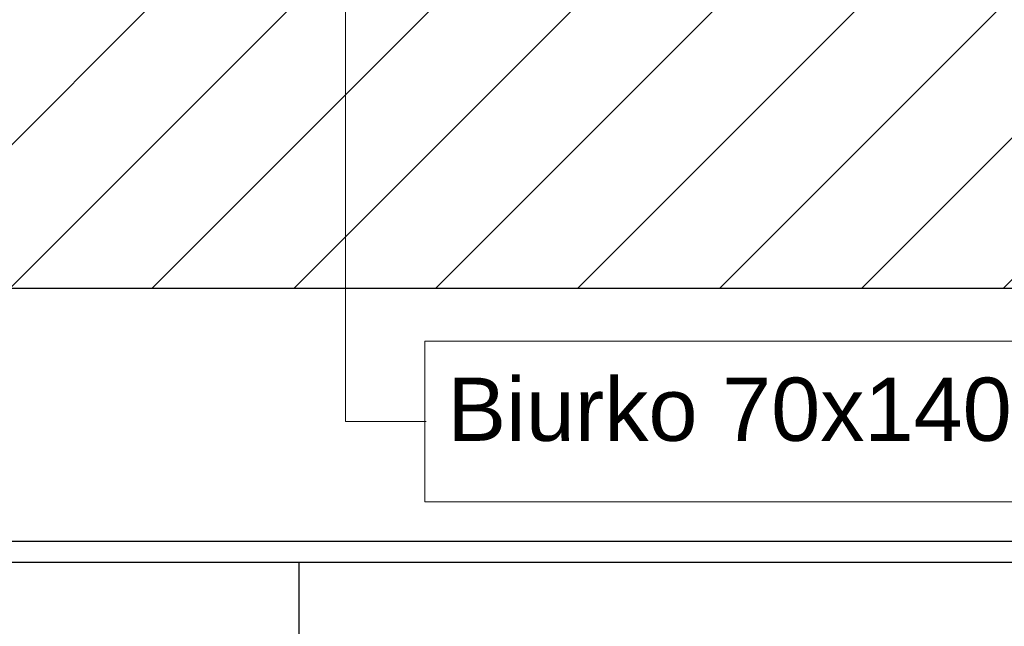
# Model space of a CAD drawing. Header units: millimetres. Extents: x 24385 to 79107, y -56478 to -23676.
# Tile 160 of 256: x 26817 to 27051, y -26090 to -25946. Entities that reach past the tile are written whole.
import ezdxf

# ---------------------------------------------------------------- set-up
doc = ezdxf.new("R2010")
doc.units = ezdxf.units.MM
doc.header["$LTSCALE"] = 2
for name, color, linetype, lineweight in [('0_OPIS', 7, 'Continuous', 13), ('3DPLAN_A_TABELKA POMIESZCZEŃ', 7, 'Continuous', 0), ('Opisy', 7, 'Continuous', 13)]:
    doc.layers.add(name, color=color, linetype=linetype, lineweight=lineweight)
for name, color, linetype in [('3DPLAN_A_KRESKOWANIE 1', 253, 'Continuous'), ('3DPLAN_A_OPIS', 8, 'Continuous'), ('3DPLAN_K_OBRYS', 243, 'Continuous'), ('A_SCHODY', 6, 'Continuous')]:
    doc.layers.add(name, color=color, linetype=linetype)
doc.styles.add('ARIAL', font='arial.ttf')

# ---------------------------------------------------------------- blocks, each defined once
blk = doc.blocks.new('kondygnacja -1')
at = {"layer": '3DPLAN_A_KRESKOWANIE 1'}
h = blk.add_hatch(dxfattribs=at)
h.set_pattern_fill('ANSI31', color=256, scale=7.5, style=0)
h.set_pattern_definition([(45, (23044.838, -26883.88), (-16.83798, 16.83798), [])])
h.paths.add_polyline_path([(31677.49, -24430.84), (30214.87, -24430.84), (30214.87, -24470.84), (30429.61, -24470.84), (30429.61, -24477.84), (30447.61, -24477.84), (30447.61, -24818.84), (30476.61, -24818.84), (30476.61, -24470.84), (31012.61, -24470.84), (31012.61, -24478.84), (31079.61, -24478.84), (31079.61, -24470.84), (31638.61, -24470.84), (31638.61, -25036.84), (31079.61, -25036.84), (31079.61, -25028.84), (31012.61, -25028.84), (31012.61, -25036.84), (30611.38, -25036.84), (30611.38, -25072.84), (31023.61, -25072.84), (31034.61, -25082.84), (31034.61, -25330.84), (31023.61, -25340.84), (30831.4, -25340.84, -0.038531), (30832.58, -25356.18), (30832.58, -25371.84), (31079.61, -25371.84), (31079.61, -25072.84), (31638.61, -25072.84), (31638.61, -25943.84), (30832.58, -25943.84), (30832.58, -26009.84), (31677.49, -26009.84)])
h.paths.add_polyline_path([(30682.61, -26009.84), (30832.58, -26009.84), (30832.58, -25943.84), (30760.61, -25943.84), (30760.61, -25454.67), (30735.61, -25464.58), (30735.61, -25943.84), (30682.61, -25943.84)])
h.paths.add_polyline_path([(30679.61, -25371.84), (30735.61, -25371.84), (30735.61, -25464.58), (30760.61, -25454.67), (30760.61, -25371.84), (30832.58, -25371.84), (30832.58, -25356.18, 0.038531), (30831.4, -25340.84), (30679.61, -25340.84)])
h.paths.add_polyline_path([(30355.83, -25371.84), (30425.61, -25371.84), (30425.61, -25379.84), (30463.61, -25379.84), (30463.61, -25424.74), (30471.61, -25424.74), (30471.61, -25395.84), (30533.61, -25395.84), (30533.61, -25371.84), (30576.61, -25371.84), (30576.61, -25341.84), (30472.61, -25341.84), (30472.61, -25326.84), (30427.61, -25326.84), (30427.61, -25341.84), (30355.83, -25341.84)])
h.paths.add_polyline_path([(30456.61, -25936.84), (30425.61, -25936.84), (30425.61, -25945.84), (30380.61, -25945.84), (30380.61, -26009.84), (30512.61, -26009.84), (30512.61, -25943.84), (30466.61, -25943.84), (30466.61, -25712.84), (30456.61, -25712.84)])
h.paths.add_polyline_path([(28888.61, -25941.84), (28888.61, -26009.84), (29013.61, -26009.84), (29013.61, -25941.84)])
h.paths.add_polyline_path([(28591.17, -26009.84), (28591.17, -25944.84), (28547.61, -25944.84), (28547.61, -26009.84)])
h.paths.add_polyline_path([(28624.61, -25870.53), (28654.8, -25870.53), (28654.8, -25924.53), (28624.61, -25924.53), (28624.61, -25944.84), (28591.17, -25944.84), (28591.17, -26009.84), (28713.61, -26009.84), (28713.61, -25941.84), (28672.61, -25941.84), (28672.61, -25932.84), (28657.61, -25932.84), (28657.61, -25716.84), (28624.61, -25716.84)])
h.paths.add_polyline_path([(28372.61, -25944.84), (28328.61, -25944.84), (28328.61, -25907.84), (28282.61, -25907.84), (28282.61, -25944.84), (28248.61, -25944.84), (28248.61, -26009.84), (28372.61, -26009.84)])
h.paths.add_polyline_path([(28092.61, -25563.84), (28054.61, -25563.84), (28054.61, -25383.84), (28067.6, -25383.84), (28067.61, -25375.84), (28340.61, -25375.84), (28340.61, -25341.84), (28070.61, -25341.84), (28070.61, -25332.84), (28030.61, -25332.84), (28030.61, -25395.6), (28048.71, -25395.6), (28048.71, -25449.6), (28030.61, -25449.6), (28030.61, -26009.84), (28073.61, -26009.84), (28073.61, -25944.84), (28054.61, -25944.84), (28054.61, -25668.84), (28092.61, -25668.84)])
h.paths.add_polyline_path([(27949.61, -25495.75), (27949.61, -25507.75), (27983.29, -25507.75), (27983.29, -25521.75), (27949.61, -25521.75), (27949.61, -25531.84), (27999.61, -25531.84), (27999.61, -25934.84), (27982.61, -25934.84), (27982.61, -25942.84), (27947.61, -25942.84), (27947.61, -26009.84), (28026.62, -26009.84), (28026.62, -25449.6), (27999.61, -25449.6), (27999.61, -25463.84), (27949.61, -25463.84), (27949.61, -25481.75), (27983.29, -25481.75), (27983.29, -25495.75)])
h.paths.add_polyline_path([(27982.61, -25361.84), (27952.61, -25361.84), (27952.61, -25332.84), (28026.62, -25332.84), (28026.62, -25395.6), (27999.61, -25395.6), (27999.61, -25377.84), (27982.61, -25377.84)])
h.paths.add_polyline_path([(26818.61, -25892.84), (26781.49, -25892.84), (26781.49, -26009.84), (26894.54, -26009.84), (26894.54, -25942.84), (26830.61, -25942.84), (26830.61, -25930.84), (26818.61, -25930.84)])
h.paths.add_polyline_path([(26894.54, -26009.84), (27115.94, -26009.84), (27115.94, -25942.84), (26894.54, -25942.84)])
h.paths.add_polyline_path([(27115.94, -25942.84), (27115.94, -26009.84), (27466.61, -26009.84), (27466.61, -25942.84), (27427.61, -25942.84), (27427.61, -25933.84), (27384.61, -25933.84), (27384.61, -25942.84)])
h.paths.add_polyline_path([(27641.61, -25942.84), (27641.61, -26009.84), (27802.61, -26009.84), (27802.61, -25942.84)])
h.paths.add_polyline_path([(30621.1, -25040.47), (30688.37, -25040.47), (30688.37, -25072.87), (30621.1, -25072.87)], flags=24)
at = {"layer": '3DPLAN_K_OBRYS'}
blk.add_line((26781.49, -26009.84), (27466.61, -26009.84), dxfattribs=at)
at = {"layer": 'A_SCHODY'}
for p, q in [((26728.49, -26069.84), (27783.49, -26069.84)), ((26733.49, -26074.84), (27783.49, -26074.84)), ((26883.49, -26074.84), (26883.49, -26324.84))]:
    blk.add_line(p, q, dxfattribs=at)
at = {"layer": 'Opisy', "ltscale": 0.5}
for p, q in [((26894.54, -25909.85), (26894.54, -26041.44)), ((26894.54, -26041.44), (26913.72, -26041.44))]:
    blk.add_line(p, q, dxfattribs=at)
blk.add_lwpolyline([(26913.4, -26060.5), (27088.65, -26060.5), (27088.65, -26022.38), (26913.4, -26022.38)], close=True, dxfattribs=at)
at = {"layer": '3DPLAN_A_OPIS', "color": 1, "lineweight": 30, "style": 'ARIAL'}
for tag, p in [('PRZESUNIĘCIE_WEJŚCIA', (27655.16, -24535.33)), ('WYŁĄCZONE', (27007.18, -24723.98)), ('Z_OPRACOWANIA', (26996.84, -24746.42)), ('WYŁĄCZONE', (30803.05, -24760.87)), ('Z_OPRACOWANIA', (30792.71, -24783.3)), ('WYŁĄCZONE', (28894.9, -24826.59)), ('Z_OPRACOWANIA', (28884.56, -24849.03)), ('POWIĘKSZENIE_WEJŚCIA', (28313.68, -25144.41)), ('POWIĘKSZENIE_WEJŚCIA', (29600.62, -25191.36)), ('POWIĘKSZENIE_WEJŚCIA', (28011.45, -25235.42)), ('WYŁĄCZONE', (29754.42, -25678.17)), ('Z_OPRACOWANIA', (29744.08, -25700.6)), ('WYJŚCIE_EWAKUACYJNE', (27763.79, -26106.07))]:
    blk.add_attdef(tag, p, '', height=12, dxfattribs=at)
at = {"layer": '3DPLAN_A_OPIS', "color": 0, "lineweight": 30, "style": 'ARIAL'}
for tag, p in [('UGUL_1', (29350.3, -24586.01)), ('UGUL_2', (29622.92, -24586.01)), ('UGUL_3', (29833.15, -24586.01))]:
    blk.add_attdef(tag, p, '', height=12, dxfattribs=at)
at = {"layer": '3DPLAN_A_TABELKA POMIESZCZEŃ', "ltscale": 0.5, "style": 'ARIAL'}
for tag, p in [('KURTYNA', (27861.91, -26064.85)), ('POWIETRZNA', (27861.91, -26084.56))]:
    blk.add_attdef(tag, p, '', height=12, dxfattribs=at)
at = {"layer": 'Opisy', "ltscale": 0.5, "insert": (26918.72, -26031.03), "char_height": 15, "width": 685.9992, "attachment_point": 1, "style": 'ARIAL'}
blk.add_mtext('Biurko 70x140cm', dxfattribs=at)

msp = doc.modelspace()

# ---------------------------------------------------------------- block references
at = {"layer": '0_OPIS'}
msp.add_blockref('kondygnacja -1', (0, 0), dxfattribs=at)

doc.saveas('drawing.dxf')
